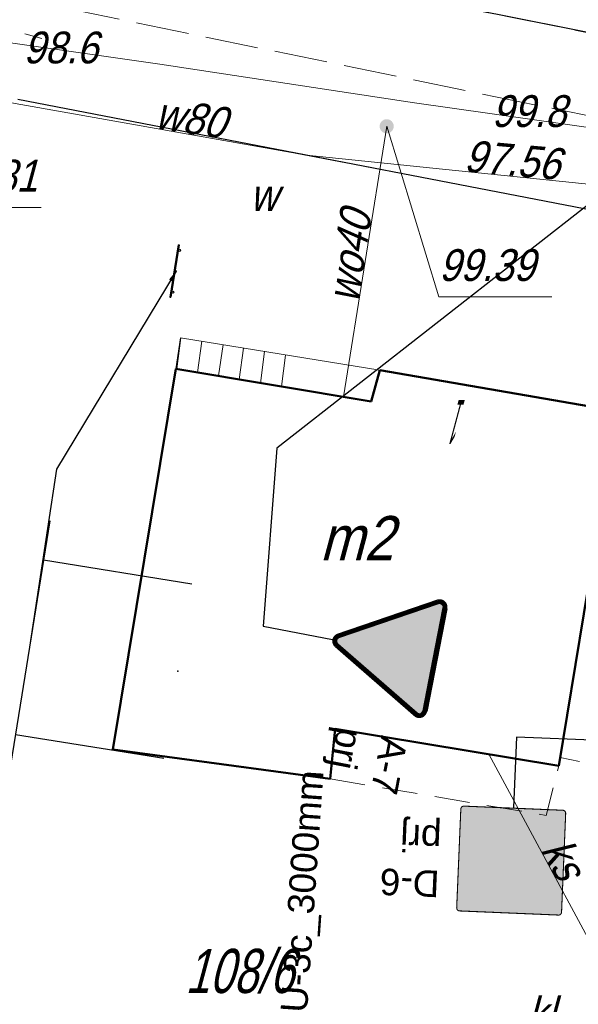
# Model space of a CAD drawing. Extents: x 6530721 to 6531385, y 5978377 to 5979143.
# Tile 99 of 146: x 6530876 to 6530892, y 5978905 to 5978932. Entities that reach past the tile are written whole.
import ezdxf
from ezdxf.enums import TextEntityAlignment as Align

# ---------------------------------------------------------------- set-up
doc = ezdxf.new("R2010")
doc.units = 0
for name, pattern in [('AB_rokocin 2014-08-13 AC2004$0$1.0_0.5', [1.5, 1, -0.5]), ('AB_rokocin 2014-08-13 AC2004$0$1.5_0.5', [2, 1.5, -0.5]), ('AB_rokocin 2014-08-13 AC2004$0$l217_500', [2, 1.5, -0.5]), ('AB_rokocin 2014-08-13 AC2004$0$l219_500', [0]), ('AB_rokocin 2014-08-13 AC2004$0$mz1.0_0.5', [1.5, 1, -0.5])]:
    doc.linetypes.add(name, pattern=pattern)
for name, color, linetype, lineweight in [('AB-wymiarowa', 7, 'Continuous', 30), ('AB_rokocin 2014-08-13 AC2004$0$211-Nr działki', 7, 'Continuous', 18), ('AB_rokocin 2014-08-13 AC2004$0$217-Granica konturu klasyfikcyjnego', 7, 'Continuous', 18), ('AB_rokocin 2014-08-13 AC2004$0$219-Linia granicy', 7, 'Continuous', 18), ('AB_rokocin 2014-08-13 AC2004$0$312-Budynek', 7, 'Continuous', 18), ('AB_rokocin 2014-08-13 AC2004$0$312-Numer ewidencyjny budynku-Atr124', 7, 'Continuous', 18), ('AB_rokocin 2014-08-13 AC2004$0$352-schody (powierzchnia)', 7, 'Continuous', 18), ('AB_rokocin 2014-08-13 AC2004$0$621-Punkt rzędnej przewodu-SWPOD-Atr2', 7, 'Continuous', 18), ('AB_rokocin 2014-08-13 AC2004$0$996-Tekst dodatkowy mały', 7, 'Continuous', 18), ('AB_rokocin 2014-08-13 AC2004$0$chodnik (powierzchnia)', 7, 'Continuous', 18), ('AB_rokocin 2014-08-13 AC2004$0$jezdnia (powierzchnia)', 7, 'Continuous', 18), ('AB_rokocin 2014-08-13 AC2004$0$latarnia (punkt)', 7, 'Continuous', 18), ('AB_rokocin 2014-08-13 AC2004$0$osadnik kanalizacji lokalnej (dół Chambeau) (powierzchnia)-SK - symbol-Atr17', 7, 'Continuous', 18), ('AB_rokocin 2014-08-13 AC2004$0$przewód kanalizacyjny (linia)-SK', 7, 'Continuous', 18), ('AB_rokocin 2014-08-13 AC2004$0$przewód kanalizacyjny (linia)-SK-Atr1', 7, 'Continuous', 18), ('AB_rokocin 2014-08-13 AC2004$0$przewód kanalizacyjny - projektowany (linia)-SK', 7, 'Continuous', 18), ('AB_rokocin 2014-08-13 AC2004$0$przewód telekomunikacyjny (linia)-STPOD', 7, 'Continuous', 18), ('AB_rokocin 2014-08-13 AC2004$0$przewód wodociągowy (linia)-SW', 7, 'Continuous', 18), ('AB_rokocin 2014-08-13 AC2004$0$przewód wodociągowy (linia)-SW-Atr1', 7, 'Continuous', 18), ('AB_rokocin 2014-08-13 AC2004$0$punkt wysokościowy naturalny-Atr2', 7, 'Continuous', 18), ('AB_rokocin 2014-08-13 AC2004$0$właz (punkt)-SK-Atr2', 7, 'Continuous', 18), ('AB_rokocin 2014-08-13 AC2004$0$zasuwa (punkt)-SW', 7, 'Continuous', 18), ('AB_rokocin 2014-08-13 AC2004$0$zasuwa (punkt)-SW-Atr17', 7, 'Continuous', 18), ('AB_rokocin 2014-08-13 AC2004$0$zasuwa (punkt)-SW-Atr2', 7, 'Continuous', 18)]:
    doc.layers.add(name, color=color, linetype=linetype, lineweight=lineweight)
for name, color, linetype in [('gaPionowe', 7, 'Continuous'), ('gaUrzBezpieczenstwa', 7, 'Continuous'), ('zzz.ga.oz_pion_def', 7, 'Continuous'), ('zzz.ga.oz_pion_wypelnienie', 7, 'Continuous'), ('zzz.gaUBDodTekst', 7, 'Continuous'), ('zzz.gaUBDomyslna', 7, 'Continuous'), ('zzz.gaUBNazwa', 7, 'Continuous'), ('zzz.gaUBStan', 7, 'Continuous'), ('zzz.gaVSDodTekst', 7, 'Continuous'), ('zzz.gaVSDomyslna', 7, 'Continuous'), ('zzz.gaVSNazwa', 7, 'Continuous'), ('zzz.gaVSStan', 7, 'Continuous'), ('zzz.gaVSWielkość', 7, 'Continuous')]:
    doc.layers.add(name, color=color, linetype=linetype)
doc.styles.add('AB_rokocin 2014-08-13 AC2004$0$Standard', font='txt')
doc.styles.add('GA4-ATR-TEXT', font='arial.ttf', dxfattribs={"width": 0.9})
doc.styles.get("Standard").update_dxf_attribs({"font": 'simplex.shx', "width": 0.75, "height": 1.25})
doc.dimstyles.new('GA4-LEADER', dxfattribs={"dimtxt": 1, "dimasz": 1, "dimexe": 1, "dimexo": 1, "dimgap": 1, "dimtad": 1, "dimtxsty": 'Standard', "dimcen": 1, "dimadec": 0, "dimazin": 0, "dimtfac": 1, "dimtmove": 0, "dimatfit": 3, "dimfxl": 1, "dimarcsym": 0})

# ---------------------------------------------------------------- blocks, each defined once
blk = doc.blocks.new('gaVScolumn0')
at = {"color": 0, "linetype": 'ByBlock', "lineweight": -2}
blk.add_line((0, 0), (0, 400), dxfattribs=at)
blk = doc.blocks.new('z.ga4.A-7_wyp_0')
at = {"color": 0, "linetype": 'ByBlock', "lineweight": -2}
blk.add_line((-356.5, 725.4), (356.5, 725.4), dxfattribs=at)
at = {"color": 0, "linetype": 'Continuous', "lineweight": 0, "const_width": 30}
blk.add_lwpolyline([(356.5, 710.4), (-356.5, 710.4, 0.563712), (-391, 653.3), (-33.8, 34.5, 0.563661), (32.9, 33.1), (390.2, 651.9, 0.577186), (356.5, 710.4)], format="xyb", close=True, dxfattribs=at)
at = {"color": 0, "linetype": 'ByBlock', "lineweight": -2}
blk.add_point((0, 0), dxfattribs=at)
blk = doc.blocks.new('z.ga4.A-7_wyp_1')
at = {"layer": 'zzz.ga.oz_pion_wypelnienie', "linetype": 'ByBlock', "lineweight": 0}
h = blk.add_hatch(color=0, dxfattribs=at)
edge = h.paths.add_edge_path()
edge.add_line((0, 695.4), (-356.5, 695.4))
edge.add_arc((-356.5, 671.4), 24, 90, 148.82094)
edge.add_arc((-356.5, 671.4), 24, 148.82094, 206.99438)
edge.add_line((-377.9, 660.5), (-20, 40.6))
edge.add_arc((-1.5, 51.3), 21.3, 210, 272.39616)
edge.add_arc((-1.8, 57.3), 27.3, 272.39616, 324.0339)
edge.add_line((20.3, 41.2), (378, 660.8))
edge.add_arc((359.5, 671.5), 21.4, 329.99734, 393.53983)
edge.add_arc((354.7, 668.3), 27.1, 33.53983, 87.05813)
edge.add_line((356.1, 695.4), (0, 695.4))
at = {"layer": 'zzz.ga.oz_pion_wypelnienie', "color": 0, "linetype": 'ByBlock', "lineweight": 0}
blk.add_lwpolyline([(0, 695.4), (-356.5, 695.4, 0.262443), (-377, 683.8, 0.259425), (-377.9, 660.5), (-20, 40.6, 0.279187), (-0.6, 30, 0.229204), (20.3, 41.2), (378, 660.8, 0.284586), (377.4, 683.3, 0.237857), (356.1, 695.4)], format="xyb", close=True, dxfattribs=at)
blk.add_point((0, 0), dxfattribs=at)
blk = doc.blocks.new('A-7-59151031249-vs')
at = {"layer": 'zzz.gaVSDomyslna', "color": 10, "lineweight": 0, "xscale": 0.8333333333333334, "yscale": 0.8333333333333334}
blk.add_blockref('z.ga4.A-7_wyp_0', (0, 0), dxfattribs=at)
at = {"layer": 'zzz.gaVSDomyslna', "color": 50, "lineweight": 0, "xscale": 0.8333333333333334, "yscale": 0.8333333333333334}
blk.add_blockref('z.ga4.A-7_wyp_1', (0, 0), dxfattribs=at)
at = {"layer": 'zzz.gaVSDodTekst', "style": 'GA4-ATR-TEXT', "flags": 1}
blk.add_attdef('AddText', (0, 0), '', height=1, dxfattribs=at)
at = {"layer": 'zzz.gaVSDomyslna', "style": 'GA4-ATR-TEXT', "flags": 1}
for tag in ['Width', 'Height', 'Position', 'Route']:
    blk.add_attdef(tag, (0, 0), '', height=1, dxfattribs=at)
at = {"layer": 'zzz.gaVSNazwa', "style": 'GA4-ATR-TEXT'}
blk.add_attdef('Name', (475, 377.259375), '', height=150, dxfattribs=at)
at = {"layer": 'zzz.gaVSStan', "style": 'GA4-ATR-TEXT'}
blk.add_attdef('State', (475, 122.259375), '', height=150, dxfattribs=at)
at = {"layer": 'zzz.gaVSWielkość', "style": 'GA4-ATR-TEXT', "flags": 1}
blk.add_attdef('Size', (0, 0), '', height=1, dxfattribs=at)
blk = doc.blocks.new('U-3c_3000mm_prj-udesr')
at = {"layer": 'zzz.gaUBDodTekst', "color": 0, "style": 'GA4-ATR-TEXT', "flags": 1}
blk.add_attdef('AddText', (0, 0), '', height=1, dxfattribs=at)
at = {"layer": 'zzz.gaUBDomyslna', "color": 0, "style": 'GA4-ATR-TEXT', "flags": 1}
for tag in ['Position', 'Route']:
    blk.add_attdef(tag, (0, 0), '', height=1, dxfattribs=at)
at = {"layer": 'zzz.gaUBNazwa', "color": 0, "style": 'GA4-ATR-TEXT'}
blk.add_attdef('Name', (1600, 447.5), '', height=150, dxfattribs=at)
at = {"layer": 'zzz.gaUBStan', "color": 0, "style": 'GA4-ATR-TEXT', "flags": 1}
blk.add_attdef('State', (0, 0), '', height=1, dxfattribs=at)
blk = doc.blocks.new('gaVSPos')
blk.add_point((0, 0))
blk = doc.blocks.new('gaVSTVcolumn3')
at = {"color": 0, "linetype": 'ByBlock', "lineweight": -2}
for p, q in [((-750, -30), (750, -30)), ((-750, -60), (-750, -30)), ((-750, -60), (750, -60)), ((750, -60), (750, -30))]:
    blk.add_line(p, q, dxfattribs=at)
for centre in [(-600, 0), (600, 0)]:
    blk.add_circle(centre, 30, dxfattribs=at)
blk = doc.blocks.new('gaVScolumn3')
at = {"color": 0, "linetype": 'ByBlock', "lineweight": -2}
for p, q in [((-500, 0), (-500, 850)), ((500, 0), (500, 850)), ((-724.7, 0), (724.7, 0))]:
    blk.add_line(p, q, dxfattribs=at)
blk.add_point((0, 850), dxfattribs=at)
blk = doc.blocks.new('z.ga4.D-3_0')
at = {"layer": 'zzz.ga.oz_pion_wypelnienie'}
h = blk.add_hatch(color=0, dxfattribs=at)
edge = h.paths.add_edge_path()
edge.add_line((-280, 594), (280, 594))
edge.add_arc((280, 580), 14, 0, 90, ccw=False)
edge.add_line((294, 580), (294, 20))
edge.add_arc((280, 20), 14, 270, 360, ccw=False)
edge.add_line((280, 6), (-280, 6))
edge.add_arc((-280, 20), 14, 180, 270, ccw=False)
edge.add_line((-294, 20), (-294, 580))
edge.add_arc((-280, 580), 14, 90, 180, ccw=False)
blk = doc.blocks.new('z.ga4.D-3_1')
at = {"layer": 'zzz.ga.oz_pion_def', "color": 0, "const_width": 6}
blk.add_lwpolyline([(280, 3), (-280, 3, -0.414214), (-297, 20), (-297, 580, -0.414214), (-280, 597), (280, 597, -0.414214), (297, 580), (297, 20, -0.414214), (280, 3, -1)], format="xyb", dxfattribs=at)
blk = doc.blocks.new('z.ga4.D-6_1')
at = {"layer": 'zzz.ga.oz_pion_def'}
blk.add_hatch(color=0, dxfattribs=at).paths.add_polyline_path([(0, 484), (-279.4, 0), (279.4, 0)])
blk = doc.blocks.new('z.ga4.D-6_2')
at = {"layer": 'zzz.ga.oz_pion_def'}
h = blk.add_hatch(color=0, dxfattribs=at)
h.paths.add_polyline_path([(-24, 372, 1), (24, 372, 1)])
h.paths.add_polyline_path([(49.7, 326.4), (0, 345), (-37.3, 261.1), (-87.4, 211), (-75.8, 185.3), (-18.6, 242.4), (-9.7, 259.5), (0, 186.5), (-46.6, 121.2), (-77.8, 27.6), (-112.5, 23.2), (-112.5, 11.7), (-51, 0), (-18.6, 102.6), (20.5, 150.6), (91, 27.3), (68.5, 9.1), (68.5, 0), (93.2, 0), (134.9, 23.8), (57.3, 172), (59.8, 179.5), (49.7, 223.8), (49.7, 279.7), (74.6, 247.1), (74.6, 163.2), (99.5, 177.2), (99.5, 261.1)])
h.paths.add_polyline_path([(219.1, 83.9), (111.9, 83.9), (121.6, 65.3), (228.4, 65.3)])
h.paths.add_polyline_path([(50, 83.9), (-16.7, 83.9), (-22.6, 65.3), (60.7, 65.3)], flags=17)
h.paths.add_polyline_path([(-66.9, 83.9), (-219.1, 83.9), (-228.4, 65.3), (-73.1, 65.3)])
blk = doc.blocks.new('D-6-59141154693-vs')
at = {"layer": 'zzz.gaVSDomyslna', "color": 7, "lineweight": 0, "true_color": 0xffffff}
for name, p in [('z.ga4.D-3_1', (0, 0)), ('z.ga4.D-6_1', (0, 96))]:
    blk.add_blockref(name, p, dxfattribs=at)
at = {"layer": 'zzz.gaVSDomyslna', "color": 180, "lineweight": 0}
blk.add_blockref('z.ga4.D-3_0', (0, 0), dxfattribs=at)
at = {"layer": 'zzz.gaVSDomyslna', "color": 18, "lineweight": 0, "true_color": 0x000000}
blk.add_blockref('z.ga4.D-6_2', (0, 108), dxfattribs=at)
at = {"layer": 'zzz.gaVSDodTekst', "style": 'GA4-ATR-TEXT', "flags": 1}
blk.add_attdef('AddText', (0, 0), '', height=1, dxfattribs=at)
at = {"layer": 'zzz.gaVSDomyslna', "style": 'GA4-ATR-TEXT', "flags": 1}
for tag in ['Width', 'Position', 'Height', 'Route']:
    blk.add_attdef(tag, (0, 0), '', height=1, dxfattribs=at)
at = {"layer": 'zzz.gaVSNazwa', "style": 'GA4-ATR-TEXT'}
blk.add_attdef('Name', (400, 375), '', height=150, dxfattribs=at)
at = {"layer": 'zzz.gaVSStan', "style": 'GA4-ATR-TEXT'}
blk.add_attdef('State', (400, 120), '', height=150, dxfattribs=at)
at = {"layer": 'zzz.gaVSWielkość', "style": 'GA4-ATR-TEXT', "flags": 1}
blk.add_attdef('Size', (0, 0), '', height=1, dxfattribs=at)
blk = doc.blocks.new('AB_rokocin 2014-08-13 AC2004$0$SM01')
at = {"color": 0, "linetype": 'Continuous', "lineweight": 13}
for p, q in [((-0.531, 0.53), (-0.884, 0.883)), ((0.53, 0.53), (0.883, 0.883)), ((-0.531, -0.531), (-0.884, -0.884)), ((0.53, -0.531), (0.883, -0.884))]:
    blk.add_line(p, q, dxfattribs=at)
blk = doc.blocks.new('AB_rokocin 2014-08-13 AC2004$0$US25')
at = {"linetype": 'Continuous', "lineweight": 0}
h = blk.add_hatch(color=0, dxfattribs=at)
edge = h.paths.add_edge_path()
edge.add_arc((0, 0), 0.2, 0, 360)
blk = doc.blocks.new('AB_rokocin 2014-08-13 AC2004')
at = {"layer": 'AB_rokocin 2014-08-13 AC2004$0$217-Granica konturu klasyfikcyjnego', "color": 3, "linetype": 'AB_rokocin 2014-08-13 AC2004$0$l217_500', "lineweight": 18, "flags": 128}
for points in [[(6530781.718, 5978953.945), (6530896.92, 5978931.04)], [(6530781.718, 5978953.945), (6530896.92, 5978931.04)], [(6530875.8, 5978930.14), (6530896.71, 5978926.1)], [(6530875.8, 5978930.14), (6530896.71, 5978926.1)]]:
    blk.add_lwpolyline(points, dxfattribs=at)
at = {"layer": 'AB_rokocin 2014-08-13 AC2004$0$219-Linia granicy', "color": 92, "linetype": 'AB_rokocin 2014-08-13 AC2004$0$l219_500', "lineweight": 30, "flags": 128}
for points in [[(6530896.92, 5978931.04), (6530781.718, 5978953.945)], [(6530896.92, 5978931.04), (6530781.718, 5978953.945)], [(6530896.71, 5978926.1), (6530875.8, 5978930.14)], [(6530896.71, 5978926.1), (6530875.8, 5978930.14)]]:
    blk.add_lwpolyline(points, dxfattribs=at)
at = {"layer": 'AB_rokocin 2014-08-13 AC2004$0$312-Budynek', "color": 250, "linetype": 'Continuous', "lineweight": 50, "flags": 128}
for points in [[(6530878.49, 5978911.73), (6530880.27, 5978922.51)], [(6530880.27, 5978922.51), (6530885.8, 5978921.59)], [(6530885.8, 5978921.59), (6530886.05, 5978922.47)], [(6530886.05, 5978922.47), (6530892.76, 5978921.31)], [(6530892.76, 5978921.31), (6530891.11, 5978911.27)], [(6530884.78, 5978912.32), (6530884.64, 5978910.9)], [(6530891.11, 5978911.27), (6530884.78, 5978912.32)], [(6530884.64, 5978910.9), (6530878.49, 5978911.73)]]:
    blk.add_lwpolyline(points, dxfattribs=at)
at = {"layer": 'AB_rokocin 2014-08-13 AC2004$0$352-schody (powierzchnia)', "color": 252, "linetype": 'Continuous', "lineweight": 18}
for p, q in [((6530880.41, 5978923.39), (6530880.27, 5978922.51)), ((6530880.42, 5978923.39), (6530880.3, 5978922.51)), ((6530886.05, 5978922.47), (6530880.41, 5978923.39)), ((6530881.01, 5978923.3), (6530880.89, 5978922.41)), ((6530881.61, 5978923.2), (6530881.48, 5978922.31)), ((6530882.19, 5978923.1), (6530882.07, 5978922.21)), ((6530882.78, 5978923), (6530882.67, 5978922.11)), ((6530883.38, 5978922.9), (6530883.26, 5978922.01)), ((6530880.27, 5978922.51), (6530885.8, 5978921.59)), ((6530885.8, 5978921.59), (6530886.05, 5978922.47))]:
    blk.add_line(p, q, dxfattribs=at)
at = {"layer": 'AB_rokocin 2014-08-13 AC2004$0$chodnik (powierzchnia)', "color": 252, "linetype": 'AB_rokocin 2014-08-13 AC2004$0$mz1.0_0.5', "lineweight": 18, "flags": 128}
blk.add_lwpolyline([(6530884.64, 5978910.9), (6530890.75, 5978909.87), (6530891.11, 5978911.27)], dxfattribs=at)
at = {"layer": 'AB_rokocin 2014-08-13 AC2004$0$jezdnia (powierzchnia)', "color": 252, "linetype": 'AB_rokocin 2014-08-13 AC2004$0$1.5_0.5', "lineweight": 18, "flags": 128}
blk.add_lwpolyline([(6530782.067, 5978954.705), (6530788.82, 5978953.31), (6530801.41, 5978951.87), (6530814.78, 5978949.01), (6530840.83, 5978944.64), (6530869.58, 5978938.39), (6530893.95, 5978934.39), (6530893.53, 5978929.35), (6530868.54, 5978934.5)], dxfattribs=at)
at = {"layer": 'AB_rokocin 2014-08-13 AC2004$0$przewód kanalizacyjny (linia)-SK', "color": 34, "linetype": 'Continuous', "lineweight": 18, "flags": 128}
blk.add_lwpolyline([(6530889.13, 5978911.6), (6530893.42, 5978903.64)], dxfattribs=at)
at = {"layer": 'AB_rokocin 2014-08-13 AC2004$0$przewód kanalizacyjny - projektowany (linia)-SK', "color": 32, "linetype": 'AB_rokocin 2014-08-13 AC2004$0$1.0_0.5', "lineweight": 18, "flags": 128}
blk.add_lwpolyline([(6530894.63, 5978910.78), (6530891.15, 5978911.51)], dxfattribs=at)
at = {"layer": 'AB_rokocin 2014-08-13 AC2004$0$przewód telekomunikacyjny (linia)-STPOD', "color": 30, "linetype": 'Continuous', "lineweight": 18, "flags": 128}
blk.add_lwpolyline([(6530855.94, 5978935.05), (6530858.61, 5978934.57), (6530865.6, 5978933.39), (6530871.62, 5978932.31), (6530879.82, 5978931.14), (6530887.03, 5978930.04), (6530898.02, 5978928.49)], dxfattribs=at)
at = {"layer": 'AB_rokocin 2014-08-13 AC2004$0$przewód wodociągowy (linia)-SW', "color": 5, "linetype": 'Continuous', "lineweight": 18, "flags": 128}
for points in [[(6530813.14, 5978945.79), (6530815.5, 5978945.4), (6530831.02, 5978941.93), (6530837.43, 5978940.6), (6530837.11, 5978936.2), (6530847.32, 5978934.54), (6530857.89, 5978932.95), (6530868.28, 5978931.35), (6530883.97, 5978928.56), (6530896.71, 5978927.25), (6530906.36, 5978926.28)], [(6530885.02, 5978921.72), (6530886.24, 5978929.38)]]:
    blk.add_lwpolyline(points, dxfattribs=at)
at = {"layer": 'AB_rokocin 2014-08-13 AC2004$0$właz (punkt)-SK-Atr2', "color": 34, "linetype": 'ByBlock', "flags": 128}
blk.add_lwpolyline([(6530871, 5978929.81), (6530873.65, 5978927.08), (6530876.468, 5978927.08)], dxfattribs=at)
at = {"layer": 'AB_rokocin 2014-08-13 AC2004$0$zasuwa (punkt)-SW-Atr2', "color": 5, "linetype": 'ByBlock', "flags": 128}
blk.add_lwpolyline([(6530886.24, 5978929.38), (6530887.72, 5978924.55), (6530890.914, 5978924.55)], dxfattribs=at)
at = {"layer": 'AB_rokocin 2014-08-13 AC2004$0$latarnia (punkt)', "color": 7, "linetype": 'Continuous', "lineweight": 18, "rotation": 29.64699999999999}
blk.add_blockref('AB_rokocin 2014-08-13 AC2004$0$SM01', (6530875.28, 5978932.2), dxfattribs=at)
at = {"layer": 'AB_rokocin 2014-08-13 AC2004$0$zasuwa (punkt)-SW', "color": 7, "linetype": 'Continuous', "lineweight": 13, "rotation": 81.638}
blk.add_blockref('AB_rokocin 2014-08-13 AC2004$0$US25', (6530886.24, 5978929.38), dxfattribs=at)
at = {"layer": 'AB_rokocin 2014-08-13 AC2004$0$211-Nr działki', "color": 92, "linetype": 'Continuous', "lineweight": 30, "style": 'AB_rokocin 2014-08-13 AC2004$0$Standard', "oblique": 15, "width": 0.731}
blk.add_text('108/6', height=1.25, dxfattribs=at).set_placement((6530880.54, 5978904.84))
at = {"layer": 'AB_rokocin 2014-08-13 AC2004$0$312-Numer ewidencyjny budynku-Atr124', "color": 7, "linetype": 'ByBlock', "lineweight": 20, "style": 'AB_rokocin 2014-08-13 AC2004$0$Standard', "oblique": 15, "width": 0.896}
blk.add_text('m2', height=1.25, dxfattribs=at).set_placement((6530885.39, 5978917.72), align=Align.MIDDLE_CENTER)
at = {"layer": 'AB_rokocin 2014-08-13 AC2004$0$621-Punkt rzędnej przewodu-SWPOD-Atr2', "color": 5, "linetype": 'ByBlock', "lineweight": 20, "style": 'AB_rokocin 2014-08-13 AC2004$0$Standard', "oblique": 15, "width": 0.9}
blk.add_text('97.56', height=0.9, rotation=354.927, dxfattribs=at).set_placement((6530888.41, 5978928.1))
at = {"layer": 'AB_rokocin 2014-08-13 AC2004$0$996-Tekst dodatkowy mały', "color": 7, "linetype": 'Continuous', "lineweight": 20, "style": 'AB_rokocin 2014-08-13 AC2004$0$Standard', "oblique": 15, "width": 0.24}
blk.add_text('1', height=1.25, rotation=180, dxfattribs=at).set_placement((6530888.48, 5978921.63))
at = {"layer": 'AB_rokocin 2014-08-13 AC2004$0$osadnik kanalizacji lokalnej (dół Chambeau) (powierzchnia)-SK - symbol-Atr17', "color": 7, "linetype": 'ByBlock', "lineweight": 20, "style": 'AB_rokocin 2014-08-13 AC2004$0$Standard', "oblique": 15, "width": 0.9}
blk.add_text('kl', height=0.9, dxfattribs=at).set_placement((6530890.22, 5978903.83))
at = {"layer": 'AB_rokocin 2014-08-13 AC2004$0$przewód kanalizacyjny (linia)-SK-Atr1', "color": 34, "linetype": 'ByBlock', "lineweight": 20, "style": 'AB_rokocin 2014-08-13 AC2004$0$Standard', "oblique": 15, "width": 0.9}
blk.add_text('ks', height=0.9, rotation=298.909, dxfattribs=at).set_placement((6530890.59, 5978908.9))
at = {"layer": 'AB_rokocin 2014-08-13 AC2004$0$przewód wodociągowy (linia)-SW-Atr1', "color": 5, "linetype": 'ByBlock', "lineweight": 20, "style": 'AB_rokocin 2014-08-13 AC2004$0$Standard', "oblique": 15, "width": 0.9}
for s, rotation, p in [('w80', 351.07, (6530879.65, 5978929.33)), ('wo40', 81.254, (6530885.43, 5978924.35))]:
    blk.add_text(s, height=0.9, rotation=rotation, dxfattribs=at).set_placement(p)
at = {"layer": 'AB_rokocin 2014-08-13 AC2004$0$punkt wysokościowy naturalny-Atr2', "color": 252, "linetype": 'ByBlock', "lineweight": 20, "style": 'AB_rokocin 2014-08-13 AC2004$0$Standard', "oblique": 15, "width": 0.9}
for s, p in [('98.6', (6530875.96, 5978931.16)), ('99.8', (6530889.21, 5978929.36))]:
    blk.add_text(s, height=0.9, dxfattribs=at).set_placement(p)
at = {"layer": 'AB_rokocin 2014-08-13 AC2004$0$właz (punkt)-SK-Atr2', "color": 34, "linetype": 'ByBlock', "lineweight": 20, "style": 'AB_rokocin 2014-08-13 AC2004$0$Standard', "oblique": 15, "width": 0.9}
blk.add_text('98.81', height=0.9, dxfattribs=at).set_placement((6530873.65, 5978927.53))
at = {"layer": 'AB_rokocin 2014-08-13 AC2004$0$zasuwa (punkt)-SW-Atr17', "color": 7, "linetype": 'ByBlock', "lineweight": 20, "style": 'AB_rokocin 2014-08-13 AC2004$0$Standard', "oblique": 15, "width": 0.9}
blk.add_text('w', height=0.9, dxfattribs=at).set_placement((6530882.37, 5978926.98))
at = {"layer": 'AB_rokocin 2014-08-13 AC2004$0$zasuwa (punkt)-SW-Atr2', "color": 5, "linetype": 'ByBlock', "lineweight": 20, "style": 'AB_rokocin 2014-08-13 AC2004$0$Standard', "oblique": 15, "width": 0.9}
blk.add_text('99.39', height=0.9, dxfattribs=at).set_placement((6530887.72, 5978925))

msp = doc.modelspace()

# ---------------------------------------------------------------- block references
at = {"layer": 'AB-wymiarowa'}
msp.add_blockref('AB_rokocin 2014-08-13 AC2004', (0, 0), dxfattribs=at)

# ---------------------------------------------------------------- next in the draw order: block references
at = {"layer": 'gaPionowe'}
for name, p, xscale, yscale, zscale, rotation in [('gaVSTVcolumn3', (6530880.28, 5978925.276), 0.001, 0.001, 0.001, 260.8286410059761), ('gaVScolumn3', (6530876.133, 5978914.632), 0.005, 0.005, 0.005, 260.8286410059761), ('gaVScolumn0', (6530882.741, 5978915.231), 0.005, 0.005, 0.005, 258.899891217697), ('gaVScolumn0', (6530889.909, 5978912.087), 0.005, 0.005, 0.005, 177.6060481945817)]:
    msp.add_blockref(name, p, dxfattribs=dict(at, xscale=xscale, yscale=yscale, zscale=zscale, rotation=rotation))
at = {"layer": 'gaPionowe', "rotation": 260.8286410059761}
msp.add_blockref('gaVSPos', (6530880.28, 5978925.276), dxfattribs=at)
at = {"layer": 'gaPionowe'}
ref = msp.add_blockref('A-7-59151031249-vs', (6530884.704, 5978914.846), dxfattribs=dict(at, xscale=0.005, yscale=0.005, zscale=0.005, rotation=258.899891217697))
ref.add_attrib('Name', 'A-7', (6530886.098, 5978912.152), dxfattribs={"layer": 'zzz.gaVSNazwa', "height": 0.75, "rotation": 258.8999, "style": 'GA4-ATR-TEXT', "oblique": 360})
ref.add_attrib('State', 'prj', (6530884.847, 5978912.398), dxfattribs={"layer": 'zzz.gaVSStan', "height": 0.75, "rotation": 258.8999, "style": 'GA4-ATR-TEXT', "oblique": 360})
at = {"layer": 'gaPionowe', "xscale": 0.005, "yscale": 0.005, "zscale": 0.005, "rotation": 177.6060481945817}
msp.add_blockref('D-6-59141154693-vs', (6530889.826, 5978910.088), dxfattribs=at).add_auto_attribs({'Name': 'D-6', 'State': 'prj'})
at = {"layer": 'gaUrzBezpieczenstwa', "xscale": 0.005, "yscale": 0.004999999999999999, "zscale": 0.005, "rotation": 86.06042548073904}
msp.add_blockref('U-3c_3000mm_prj-udesr', (6530885.666, 5978896.13), dxfattribs=at).add_auto_attribs({'Name': 'U-3c_3000mm'})

# ---------------------------------------------------------------- next in the draw order: leaders
at = {"layer": 'gaPionowe'}
for points in [[(6530893.139, 5978928.096), (6530883.134, 5978920.264), (6530882.741, 5978915.231)], [(6530880.28, 5978925.276), (6530876.897, 5978919.672), (6530876.133, 5978914.632)], [(6530896.648, 5978918.793), (6530892.925, 5978911.958), (6530889.909, 5978912.087)]]:
    msp.add_leader(points, dimstyle='GA4-LEADER', override={"dimasz": 0.3}, dxfattribs=at)

doc.saveas('drawing.dxf')
